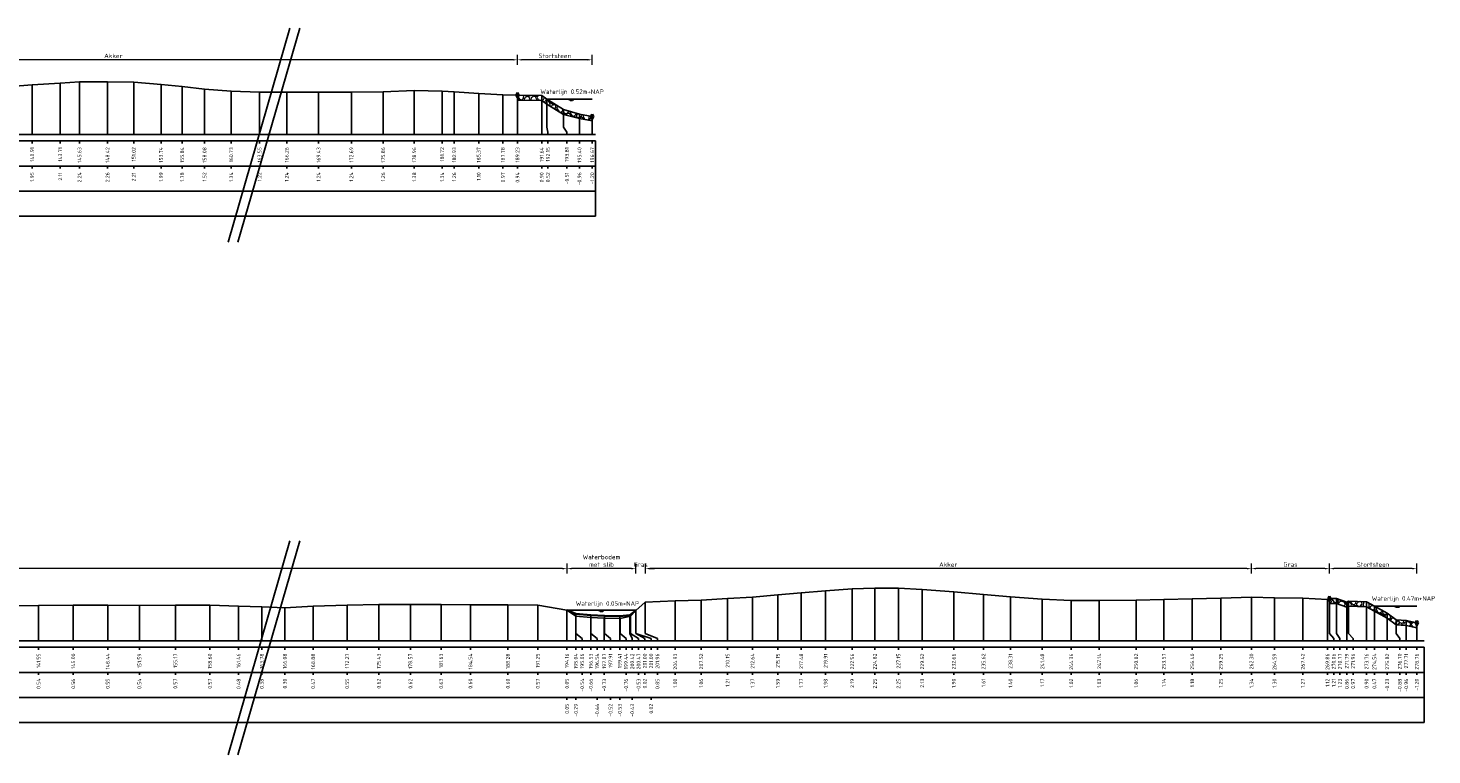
# Model space of a CAD drawing. Header units: metres. Extents: x 132725 to 140175, y 414354 to 417094.
# Tile 40 of 40: x 139991 to 140130, y 417021 to 417094. Entities that reach past the tile are written whole.
import ezdxf
from ezdxf.enums import TextEntityAlignment as Align

# ---------------------------------------------------------------- set-up
doc = ezdxf.new("R2010")
doc.units = ezdxf.units.M
doc.header["$PDMODE"] = 35
doc.header["$PDSIZE"] = 0.075
doc.layers.get('Defpoints').update_dxf_attribs({"true_color": 0x806000})
for name, color, linetype, lineweight in [('B-ME-GW-MAAIVELD-GD', 8, 'GW-MAAIVELD', 25), ('B-ME-VH-KANT ASFALT-SD', 7, 'Continuous', 25), ('B-ME-VH-VERHARDING_BESTORTING-A', 252, 'Continuous', 18), ('X-ME-AL-PROFIEL_BOVENKANT SLIB-GD', 42, 'Continuous', 35), ('X-XX-AL-DETAIL1-M', 7, 'Continuous', 18), ('X-XX-AL-GEBRUIKTE XREFS-GD', 7, 'Continuous', 35), ('X-XX-AL-NAP-T18', 7, 'Continuous', 18), ('X-XX-AL-TEKENBLAD_KADER_AFSNIJMARKERING-G', 7, 'Continuous', 25)]:
    doc.layers.add(name, color=color, linetype=linetype, lineweight=lineweight)
for name, color, linetype in [('X-ME-AL-PROFIEL_STORTSTEEN-GD', 7, 'Continuous'), ('X-ME-AL-PROFIEL_WATERLIJN-GD', 150, 'Continuous'), ('X-ME-AL-PROFIELRASTER-S', 7, 'Continuous')]:
    doc.layers.add(name, color=color, linetype=linetype)
doc.styles.add('NLCS-ISO-ANNOTATIEF-T18', font='NLCS-ISO.ttf', dxfattribs={"height": 1.8})
doc.styles.add('NLCS-ISO-ANNOTATIVE-T18', font='NLCS-ISO.ttf', dxfattribs={"height": 1.8})
doc.linetypes.add('GW-MAAIVELD', pattern='A,12,[40,NLCS.SHX,S=1,R=0,X=0,Y=-0.5],12', length=24)
doc.dimstyles.new('NLCS-ANNOTATIEF-T18-PIJL_L2_H0', dxfattribs={"dimtxt": 2.5, "dimasz": 1.8, "dimexe": 2, "dimexo": 2, "dimgap": 0.7, "dimtad": 1, "dimzin": 0, "dimdsep": 46, "dimtxsty": 'NLCS-ISO-ANNOTATIEF-T18', "dimcen": 0, "dimdle": 2, "dimclrd": 256, "dimclre": 256, "dimclrt": 10, "dimaunit": 2, "dimadec": 0, "dimazin": 0, "dimtfac": 1, "dimtdec": 3, "dimtofl": 0, "dimtmove": 0, "dimatfit": 3, "dimfxl": 2, "dimfxlon": 1, "dimtfillclr": 256, "dimtolj": 1, "dimtzin": 0, "dimlwd": -1, "dimlwe": -1, "dimarcsym": 0})

# ---------------------------------------------------------------- blocks, each defined once
blk = doc.blocks.new('SAL-PROFIELRASTER_BALK_EIND1-D')
at = {"color": 0, "linetype": 'ByBlock', "lineweight": -2}
blk.add_line((1, -12.5), (1, -2.5), dxfattribs=at)
at = {"color": 0, "linetype": 'ByBlock', "lineweight": -2, "flags": 128}
for points in [[(0, 0), (1, 0)], [(0, -2.5), (1, -2.5)], [(0, -12.5), (1, -12.5)]]:
    blk.add_lwpolyline(points, dxfattribs=at)
blk = doc.blocks.new('SAL-PROFIELRASTER_BALK_EIND2-D')
at = {"color": 0, "linetype": 'ByBlock', "lineweight": -2}
for p, q in [((1, -2.5), (1, -12.5)), ((1, -12.5), (0, -12.5))]:
    blk.add_line(p, q, dxfattribs=at)
blk = doc.blocks.new('SAL-PROFIELRASTER_BALK_DATA-D')
at = {"color": 0, "linetype": 'ByBlock', "lineweight": -2}
blk.add_lwpolyline([(0, -3.5), (0, -2.5)], dxfattribs=at)
at = {"color": 0, "linetype": 'ByBlock', "lineweight": -2, "style": 'NLCS-ISO-ANNOTATIVE-T18'}
blk.add_attdef('GETAL', text='', height=1.5, rotation=90, dxfattribs=at).set_placement((0.75, -5), align=Align.RIGHT)
blk = doc.blocks.new('SAL-PROFIELRASTER_AANHAAL-D')
at = {"color": 9, "linetype": 'ByBlock', "lineweight": -2, "flags": 128}
blk.add_lwpolyline([(0, 1), (0, 0)], dxfattribs=at)
blk = doc.blocks.new('SAL-PROFIELRASTER_AANHAAL_STAGGER-D')
at = {"color": 9, "linetype": 'ByBlock', "lineweight": -2, "flags": 128}
for points in [[(0, 0), (0, -0.25)], [(0, -0.25), (1, -0.75)], [(1, -0.75), (1, -1)]]:
    blk.add_lwpolyline(points, dxfattribs=at)
blk = doc.blocks.new('*D126')
at = {"layer": 'Defpoints', "color": 0, "transparency": 16777216}
for p in [(140039.36, 417090.64), (140039.36, 417087.14), (140046.8, 417085)]:
    blk.add_point(p, dxfattribs=at)
at = {"layer": 'X-XX-AL-DETAIL1-M', "transparency": 16777216}
for p, q in [((140039.36, 417090.14), (140039.36, 417091.14)), ((140046.35, 417090.64), (140039.81, 417090.64)), ((140046.8, 417090.14), (140046.8, 417091.14))]:
    blk.add_line(p, q, dxfattribs=at)
for points in [[(140039.81, 417090.72), (140039.81, 417090.57), (140039.36, 417090.64)], [(140046.35, 417090.72), (140046.35, 417090.57), (140046.8, 417090.64)]]:
    blk.add_solid(points, dxfattribs=at)
at = {"layer": 'X-XX-AL-DETAIL1-M', "color": 10, "transparency": 16777216, "insert": (140043.08, 417091.04), "char_height": 0.45, "attachment_point": 5, "style": 'NLCS-ISO-ANNOTATIEF-T18'}
blk.add_mtext('\\A1;Stortsteen', dxfattribs=at)
blk = doc.blocks.new('*D130')
at = {"layer": 'Defpoints', "color": 0, "transparency": 16777216}
for p in [(139976.49, 417090.64), (139976.49, 417087.25), (140039.36, 417087.14)]:
    blk.add_point(p, dxfattribs=at)
at = {"layer": 'X-XX-AL-DETAIL1-M', "transparency": 16777216}
for p, q in [((139976.49, 417090.14), (139976.49, 417091.14)), ((140038.91, 417090.64), (139976.94, 417090.64)), ((140039.36, 417090.14), (140039.36, 417091.14))]:
    blk.add_line(p, q, dxfattribs=at)
for points in [[(139976.94, 417090.72), (139976.94, 417090.57), (139976.49, 417090.64)], [(140038.91, 417090.72), (140038.91, 417090.57), (140039.36, 417090.64)]]:
    blk.add_solid(points, dxfattribs=at)
at = {"layer": 'X-XX-AL-DETAIL1-M', "color": 10, "transparency": 16777216, "insert": (139999.13, 417091.04), "char_height": 0.45, "attachment_point": 5, "style": 'NLCS-ISO-ANNOTATIEF-T18'}
blk.add_mtext('\\A1;Akker', dxfattribs=at)
blk = doc.blocks.new('SVH-KANT STORTSTEEN DWP-SOD')
at = {"flags": 128}
blk.add_lwpolyline([(-0.25, 0), (0.25, 0)], dxfattribs=at)
at = {"layer": 'X-XX-AL-GEBRUIKTE XREFS-GD', "flags": 128}
for points in [[(0, 0.5), (-0.25, 0)], [(-0.25, 0), (0, -0.5)], [(0, -0.5), (0, 0.5)], [(0, 0.5), (0.25, 0)], [(0.25, 0), (0, -0.5)]]:
    blk.add_lwpolyline(points, dxfattribs=at)
blk = doc.blocks.new('*D133')
at = {"layer": 'Defpoints', "color": 0, "transparency": 16777216}
for p in [(140044.29, 417040.02), (140044.29, 417035.87), (140051.15, 417035.87)]:
    blk.add_point(p, dxfattribs=at)
at = {"layer": 'X-XX-AL-DETAIL1-M', "transparency": 16777216}
for p, q in [((140044.29, 417039.52), (140044.29, 417040.52)), ((140051.15, 417039.52), (140051.15, 417040.52)), ((140050.7, 417040.02), (140044.74, 417040.02))]:
    blk.add_line(p, q, dxfattribs=at)
for points in [[(140044.74, 417040.09), (140044.74, 417039.94), (140044.29, 417040.02)], [(140050.7, 417040.09), (140050.7, 417039.94), (140051.15, 417040.02)]]:
    blk.add_solid(points, dxfattribs=at)
at = {"layer": 'X-XX-AL-DETAIL1-M', "color": 10, "transparency": 16777216, "insert": (140047.72, 417040.8), "char_height": 0.45, "attachment_point": 5, "style": 'NLCS-ISO-ANNOTATIEF-T18'}
blk.add_mtext('\\A1;Waterbodem\\Pmet slib', dxfattribs=at)
blk = doc.blocks.new('*D134')
at = {"layer": 'Defpoints', "color": 0, "transparency": 16777216}
for p in [(140120.19, 417040.02), (140120.19, 417037.03), (140128.89, 417036.29)]:
    blk.add_point(p, dxfattribs=at)
at = {"layer": 'X-XX-AL-DETAIL1-M', "transparency": 16777216}
for p, q in [((140120.19, 417039.52), (140120.19, 417040.52)), ((140128.89, 417039.52), (140128.89, 417040.52)), ((140128.44, 417040.02), (140120.64, 417040.02))]:
    blk.add_line(p, q, dxfattribs=at)
for points in [[(140120.64, 417040.09), (140120.64, 417039.94), (140120.19, 417040.02)], [(140128.44, 417040.09), (140128.44, 417039.94), (140128.89, 417040.02)]]:
    blk.add_solid(points, dxfattribs=at)
at = {"layer": 'X-XX-AL-DETAIL1-M', "color": 10, "transparency": 16777216, "insert": (140124.54, 417040.42), "char_height": 0.45, "attachment_point": 5, "style": 'NLCS-ISO-ANNOTATIEF-T18'}
blk.add_mtext('\\A1;Stortsteen', dxfattribs=at)
blk = doc.blocks.new('*D135')
at = {"layer": 'Defpoints', "color": 0, "transparency": 16777216}
for p in [(140112.42, 417040.02), (140112.42, 417037.16), (140120.19, 417037.03)]:
    blk.add_point(p, dxfattribs=at)
at = {"layer": 'X-XX-AL-DETAIL1-M', "transparency": 16777216}
for p, q in [((140112.42, 417039.52), (140112.42, 417040.52)), ((140120.19, 417039.52), (140120.19, 417040.52)), ((140119.74, 417040.02), (140112.87, 417040.02))]:
    blk.add_line(p, q, dxfattribs=at)
for points in [[(140112.87, 417040.09), (140112.87, 417039.94), (140112.42, 417040.02)], [(140119.74, 417040.09), (140119.74, 417039.94), (140120.19, 417040.02)]]:
    blk.add_solid(points, dxfattribs=at)
at = {"layer": 'X-XX-AL-DETAIL1-M', "color": 10, "transparency": 16777216, "insert": (140116.31, 417040.42), "char_height": 0.45, "attachment_point": 5, "style": 'NLCS-ISO-ANNOTATIEF-T18'}
blk.add_mtext('\\A1;Gras', dxfattribs=at)
blk = doc.blocks.new('*D136')
at = {"layer": 'Defpoints', "color": 0, "transparency": 16777216}
for p in [(140052.09, 417040.02), (140052.09, 417036.67), (140112.42, 417037.16)]:
    blk.add_point(p, dxfattribs=at)
at = {"layer": 'X-XX-AL-DETAIL1-M', "transparency": 16777216}
for p, q in [((140052.09, 417039.52), (140052.09, 417040.52)), ((140112.42, 417039.52), (140112.42, 417040.52)), ((140111.97, 417040.02), (140052.54, 417040.02))]:
    blk.add_line(p, q, dxfattribs=at)
for points in [[(140052.54, 417040.09), (140052.54, 417039.94), (140052.09, 417040.02)], [(140111.97, 417040.09), (140111.97, 417039.94), (140112.42, 417040.02)]]:
    blk.add_solid(points, dxfattribs=at)
at = {"layer": 'X-XX-AL-DETAIL1-M', "color": 10, "transparency": 16777216, "insert": (140082.25, 417040.42), "char_height": 0.45, "attachment_point": 5, "style": 'NLCS-ISO-ANNOTATIEF-T18'}
blk.add_mtext('\\A1;Akker', dxfattribs=at)
blk = doc.blocks.new('*D137')
at = {"layer": 'Defpoints', "color": 0, "transparency": 16777216}
for p in [(139889.75, 417040.02), (139889.75, 417035.88), (140044.29, 417035.87)]:
    blk.add_point(p, dxfattribs=at)
at = {"layer": 'X-XX-AL-DETAIL1-M', "transparency": 16777216}
for p, q in [((139889.75, 417039.52), (139889.75, 417040.52)), ((140044.29, 417039.52), (140044.29, 417040.52)), ((140043.84, 417040.02), (139890.2, 417040.02))]:
    blk.add_line(p, q, dxfattribs=at)
for points in [[(139890.2, 417040.09), (139890.2, 417039.94), (139889.75, 417040.02)], [(140043.84, 417040.09), (140043.84, 417039.94), (140044.29, 417040.02)]]:
    blk.add_solid(points, dxfattribs=at)
at = {"layer": 'X-XX-AL-DETAIL1-M', "color": 10, "transparency": 16777216, "insert": (139956.97, 417040.42), "char_height": 0.45, "attachment_point": 5, "style": 'NLCS-ISO-ANNOTATIEF-T18'}
blk.add_mtext('\\A1;Gras', dxfattribs=at)
blk = doc.blocks.new('*D140')
at = {"layer": 'Defpoints', "color": 0, "transparency": 16777216}
for p in [(140051.15, 417040.02), (140051.15, 417035.87), (140052.09, 417036.67)]:
    blk.add_point(p, dxfattribs=at)
at = {"layer": 'X-XX-AL-DETAIL1-M', "transparency": 16777216}
for p, q in [((140051.15, 417039.52), (140051.15, 417040.52)), ((140052.09, 417039.52), (140052.09, 417040.52)), ((140050.7, 417040.02), (140050.25, 417040.02)), ((140052.54, 417040.02), (140052.99, 417040.02))]:
    blk.add_line(p, q, dxfattribs=at)
for points in [[(140050.7, 417040.09), (140050.7, 417039.94), (140051.15, 417040.02)], [(140052.54, 417040.09), (140052.54, 417039.94), (140052.09, 417040.02)]]:
    blk.add_solid(points, dxfattribs=at)
at = {"layer": 'X-XX-AL-DETAIL1-M', "color": 10, "transparency": 16777216, "insert": (140051.62, 417040.42), "char_height": 0.45, "attachment_point": 5, "style": 'NLCS-ISO-ANNOTATIEF-T18'}
blk.add_mtext('\\A1;Gras', dxfattribs=at)

msp = doc.modelspace()

# ---------------------------------------------------------------- hatches: boundary and pattern name
at = {"layer": 'B-ME-VH-VERHARDING_BESTORTING-A'}
h = msp.add_hatch(dxfattribs=at)
h.set_pattern_fill('AVH-BESTORTING_01', color=256, scale=0.1, pattern_type=2)
h.set_pattern_definition([(342.74206, (140157.5003, 416862.8325), (0.539798, 0.977389), [0.27272, -1.09194]), (17.25794, (140156.45755, 416863.1564), (0.5398037, 0.9773993), [0.27272, -1.65719]), (61.0888, (140156.718, 416863.2373), (-1.303186, 0.4048574), [0.22313, -0.89341]), (118.9112, (140157.5892, 416862.0503), (-0.5398012, -0.977414), [0.22313, -1.35591]), (162.74206, (140156.718, 416863.628), (-0.539798, -0.977389), [0.27272, -1.09194]), (197.25794, (140156.45755, 416863.70886), (-0.5398037, -0.9773993), [0.27272, -1.65719]), (241.0888, (140156.1971, 416863.6281), (1.303186, -0.4048574), [0.22313, -0.89341]), (298.9112, (140156.6291, 416864.41), (0.5398012, 0.977414), [0.22313, -1.35591]), (342.74206, (140154.8605, 416864.2552), (-0.763385, 1.3822363), [0.24341, -1.12122]), (40.85185, (140153.47355, 416861.25083), (0.53980236, 0.97739855), [0.24469, -3.61913]), (84.58698, (140155.27802, 416864.34308), (-0.2235911, 2.3596451), [0.29716, -3.05481]), (118.9112, (140156.6091, 416864.2326), (-1.3032082, 0.4048567), [0.29575, -1.28331]), (162.74206, (140155.1631, 416864.8978), (0.763385, -1.3822363), [0.24484, -1.11975]), (40.85185, (140153.1252, 416861.8786), (0.53980236, 0.97739855), [0.24409, -3.61972]), (84.58698, (140154.71664, 416864.51567), (-0.5398004, -0.9774069), [0.29647, -3.05553]), (298.9112, (140154.7166, 416864.5157), (1.3032082, -0.4048567), [0.29753, -1.28153]), (26.66898, (140152.2618, 416862.41733), (-1.84299603, -0.5725531), [0.18275, -4.54613]), (84.58698, (140155.34767, 416865.02633), (-0.5398004, -0.9774069), [0.18319, -3.16878]), (131.76242, (140153.83817, 416867.9732), (-2.0666041, 1.7871012), [0.24466, -4.00428]), (162.742, (140152.2794, 416862.8639), (-0.539799, -0.977389), [0.19694, -1.16769]), (26.66898, (140151.92783, 416862.84017), (-1.84299603, -0.5725531), [0.18297, -4.54591]), (84.58698, (140154.8315, 416865.16746), (-0.5398004, -0.9774069), [0.20094, -3.15103]), (131.76242, (140153.44452, 416867.77533), (-2.0666041, 1.7871012), [0.20994, -4.039]), (342.742, (140154.9713, 416865.0109), (0.539799, 0.977389), [0.22313, -1.1415]), (50.24156, (140155.2072, 416863.09336), (0.53978968, 0.97739007), [0.21713, -6.88472]), (95.41302, (140155.34605, 416863.26027), (-0.7633873, 1.3822403), [0.19056, -2.17966]), (150.93884, (140152.49811, 416866.6193), (-1.303193, 0.40485775), [0.17556, -5.17047]), (197.25794, (140155.1746, 416863.5352), (1.3031909, -0.4048543), [0.22316, -1.70672]), (50.24156, (140154.81352, 416863.29117), (0.53978968, 0.97739007), [0.23138, -6.87047]), (95.41302, (140154.8299, 416863.1184), (-0.7633873, 1.3822403), [0.17353, -2.19669]), (150.93884, (140152.16414, 416866.1965), (-1.303193, 0.40485775), [0.18788, -5.15816]), (17.25794, (140154.9941, 416863.0271), (-1.3031909, 0.4048543), [0.22313, -1.70675])])
h.paths.add_polyline_path([(140039.358, 417087.136), (140041.769, 417087.101), (140042.279, 417086.717), (140043.934, 417085.691), (140045.528, 417085.24), (140046.798, 417085), (140046.795, 417084.564), (140045.526, 417084.803), (140043.934, 417085.191), (140042.279, 417086.217), (140041.769, 417086.601), (140039.358, 417086.636)])
h = msp.add_hatch(dxfattribs=at)
h.set_pattern_fill('AVH-BESTORTING_01', color=256, scale=0.1, pattern_type=2)
h.set_pattern_definition([(342.74206, (140157.5003, 416839.4922), (0.539798, 0.977389), [0.27272, -1.09194]), (17.25794, (140156.45755, 416839.81615), (0.5398037, 0.9773993), [0.27272, -1.65719]), (61.0888, (140156.718, 416839.897), (-1.303186, 0.404857), [0.22313, -0.89341]), (118.9112, (140157.5892, 416838.7101), (-0.5398012, -0.977414), [0.22313, -1.35591]), (162.74206, (140156.718, 416840.2877), (-0.539798, -0.977389), [0.27272, -1.09194]), (197.25794, (140156.45755, 416840.3686), (-0.5398037, -0.9773993), [0.27272, -1.65719]), (241.0888, (140156.1971, 416840.2878), (1.303186, -0.404857), [0.22313, -0.89341]), (298.9112, (140156.6291, 416841.0698), (0.5398012, 0.977414), [0.22313, -1.35591]), (342.74206, (140154.8605, 416840.915), (-0.763385, 1.382236), [0.24341, -1.12122]), (40.85185, (140153.47355, 416837.91056), (0.53980236, 0.97739855), [0.24469, -3.61913]), (84.58698, (140155.27802, 416841.0028), (-0.2235911, 2.3596451), [0.29716, -3.05481]), (118.9112, (140156.6091, 416840.8924), (-1.303208, 0.4048567), [0.29575, -1.28331]), (162.74206, (140155.1631, 416841.5575), (0.763385, -1.382236), [0.24484, -1.11975]), (40.85185, (140153.1252, 416838.53834), (0.53980236, 0.97739855), [0.24409, -3.61972]), (84.58698, (140154.71664, 416841.1754), (-0.5398004, -0.9774069), [0.29647, -3.05553]), (298.9112, (140154.7166, 416841.1754), (1.303208, -0.4048567), [0.29753, -1.28153]), (26.66898, (140152.2618, 416839.07706), (-1.84299603, -0.5725531), [0.18275, -4.54613]), (84.58698, (140155.34767, 416841.68606), (-0.5398004, -0.9774069), [0.18319, -3.16878]), (131.76242, (140153.83817, 416844.63294), (-2.0666041, 1.7871012), [0.24466, -4.00428]), (162.742, (140152.2794, 416839.5236), (-0.539799, -0.977389), [0.19694, -1.16769]), (26.66898, (140151.92783, 416839.4999), (-1.84299603, -0.5725531), [0.18297, -4.54591]), (84.58698, (140154.8315, 416841.8272), (-0.5398004, -0.9774069), [0.20094, -3.15103]), (131.76242, (140153.44452, 416844.43506), (-2.0666041, 1.7871012), [0.20994, -4.039]), (342.742, (140154.9713, 416841.6706), (0.539799, 0.977389), [0.22313, -1.1415]), (50.24156, (140155.2072, 416839.75309), (0.53978968, 0.97739007), [0.21713, -6.88472]), (95.41302, (140155.34605, 416839.92), (-0.7633873, 1.3822403), [0.19056, -2.17966]), (150.93884, (140152.49811, 416843.27903), (-1.303193, 0.40485775), [0.17556, -5.17047]), (197.25794, (140155.1746, 416840.195), (1.303191, -0.4048543), [0.22316, -1.70672]), (50.24156, (140154.81352, 416839.9509), (0.53978968, 0.97739007), [0.23138, -6.87047]), (95.41302, (140154.8299, 416839.77815), (-0.7633873, 1.3822403), [0.17353, -2.19669]), (150.93884, (140152.16414, 416842.85622), (-1.303193, 0.40485775), [0.18788, -5.15816]), (17.25794, (140154.9941, 416839.6869), (-1.303191, 0.4048543), [0.22313, -1.70675])])
h.paths.add_polyline_path([(140120.187, 417037.032), (140120.898, 417037.052), (140121.916, 417036.681), (140122.087, 417036.787), (140123.888, 417036.721), (140124.667, 417036.29), (140125.944, 417035.588), (140126.831, 417034.938), (140127.838, 417034.862), (140128.888, 417034.622), (140128.888, 417034.122), (140127.838, 417034.362), (140126.831, 417034.438), (140125.944, 417035.088), (140124.667, 417035.79), (140123.888, 417036.221), (140122.087, 417036.287), (140121.916, 417036.181), (140120.898, 417036.552), (140120.187, 417036.532)])

# ---------------------------------------------------------------- linework, layer by layer
at = {"layer": 'B-ME-GW-MAAIVELD-GD', "ltscale": 0.1}
for points in [[(139988.095, 417087.905), (139991.035, 417088.146), (139993.84, 417088.305), (139995.755, 417088.435), (139998.544, 417088.463), (140001.151, 417088.414), (140003.872, 417088.192), (140005.97, 417087.983), (140008.203, 417087.717), (140010.857, 417087.538), (140013.681, 417087.423), (140016.386, 417087.436), (140019.553, 417087.439), (140022.818, 417087.435), (140025.984, 417087.456), (140029.083, 417087.584), (140031.853, 417087.536), (140033.06, 417087.459), (140035.497, 417087.303), (140037.913, 417087.173), (140039.358, 417087.136), (140041.769, 417087.101), (140042.279, 417086.717), (140043.934, 417085.691), (140045.528, 417085.24), (140046.798, 417085)], [(139988.624, 417036.3), (139991.683, 417036.363), (139995.131, 417036.379), (139998.564, 417036.369), (140001.716, 417036.361), (140005.296, 417036.389), (140008.733, 417036.392), (140011.588, 417036.298), (140013.903, 417036.201), (140016.204, 417036.119), (140019.012, 417036.296), (140022.393, 417036.371), (140025.554, 417036.446), (140028.696, 417036.443), (140031.754, 417036.448), (140034.671, 417036.426), (140038.41, 417036.421), (140041.382, 417036.388), (140044.286, 417035.868), (140045.184, 417035.281), (140046.658, 417035.159), (140047.999, 417035.095), (140049.57, 417035.061), (140050.595, 417035.292), (140051.125, 417035.846), (140052.085, 417036.671), (140055.056, 417036.822), (140057.644, 417036.884), (140060.278, 417037.034), (140062.766, 417037.19), (140065.279, 417037.407), (140067.607, 417037.595), (140070.04, 417037.804), (140072.684, 417038.014), (140074.947, 417038.072), (140077.279, 417038.069), (140079.651, 417037.956), (140082.791, 417037.722), (140085.751, 417037.431), (140088.435, 417037.224), (140091.608, 417036.995), (140094.485, 417036.844), (140097.272, 417036.848), (140100.945, 417036.88), (140103.699, 417036.957), (140106.531, 417037.001), (140109.379, 417037.068), (140112.424, 417037.164), (140114.719, 417037.118), (140117.545, 417037.093), (140119.992, 417036.945), (140120.187, 417037.032), (140120.898, 417037.052), (140121.916, 417036.681), (140122.087, 417036.787), (140123.888, 417036.721), (140124.667, 417036.29), (140125.944, 417035.588), (140126.831, 417034.938), (140127.838, 417034.862), (140128.888, 417034.622)]]:
    msp.add_lwpolyline(points, dxfattribs=at)
at = {"layer": 'X-ME-AL-PROFIEL_BOVENKANT SLIB-GD'}
msp.add_lwpolyline([(140044.286, 417035.868), (140045.17, 417035.529), (140046.666, 417035.379), (140048.038, 417035.306), (140049.538, 417035.297), (140050.547, 417035.391), (140051.125, 417035.846)], dxfattribs=at)
at = {"layer": 'X-ME-AL-PROFIEL_STORTSTEEN-GD'}
for points in [[(140039.358, 417087.136), (140041.769, 417087.101), (140042.279, 417086.717), (140043.934, 417085.691), (140045.528, 417085.24), (140046.798, 417085), (140046.795, 417084.564), (140045.526, 417084.803), (140043.934, 417085.191), (140042.279, 417086.217), (140041.769, 417086.601), (140039.358, 417086.636)], [(140120.187, 417037.032), (140120.898, 417037.052), (140121.916, 417036.681), (140122.087, 417036.787), (140123.888, 417036.721), (140124.667, 417036.29), (140125.944, 417035.588), (140126.831, 417034.938), (140127.838, 417034.862), (140128.888, 417034.622), (140128.888, 417034.122), (140127.838, 417034.362), (140126.831, 417034.438), (140125.944, 417035.088), (140124.667, 417035.79), (140123.888, 417036.221), (140122.087, 417036.287), (140121.916, 417036.181), (140120.898, 417036.552), (140120.187, 417036.532)]]:
    msp.add_lwpolyline(points, close=True, dxfattribs=at)
at = {"layer": 'X-ME-AL-PROFIEL_WATERLIJN-GD'}
for points in [[(140042.279, 417086.717), (140046.798, 417086.717)], [(140044.466, 417086.647), (140044.966, 417086.647)], [(140044.591, 417086.588), (140044.841, 417086.588)], [(140044.286, 417035.868), (140051.15, 417035.868)], [(140124.667, 417036.29), (140128.888, 417036.29)], [(140126.711, 417036.229), (140127.211, 417036.229)], [(140126.836, 417036.17), (140127.086, 417036.17)], [(140047.468, 417035.807), (140047.968, 417035.807)], [(140047.593, 417035.748), (140047.843, 417035.748)]]:
    msp.add_lwpolyline(points, dxfattribs=at)
at = {"layer": 'X-XX-AL-TEKENBLAD_KADER_AFSNIJMARKERING-G'}
for points in [[(140016.706, 417093.797), (140010.552, 417072.5)], [(140017.688, 417093.797), (140011.534, 417072.5)], [(140016.706, 417042.781), (140010.552, 417021.484)], [(140017.688, 417042.781), (140011.534, 417021.484)]]:
    msp.add_lwpolyline(points, dxfattribs=at)

# ---------------------------------------------------------------- block references
at = {"layer": 'B-ME-VH-KANT ASFALT-SD', "xscale": 0.5, "yscale": 0.5, "zscale": 0.5}
for p in [(140039.358, 417087.136), (140046.798, 417085), (140120.187, 417037.032), (140128.888, 417034.622)]:
    msp.add_blockref('SVH-KANT STORTSTEEN DWP-SOD', p, dxfattribs=at)
at = {"layer": 'X-ME-AL-PROFIELRASTER-S'}
for p, yscale in [((139991.035, 417083.2), 4.946), ((139993.84, 417083.2), 5.105), ((139995.755, 417083.2), 5.234999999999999), ((139998.544, 417083.2), 5.263), ((140001.151, 417083.2), 5.214), ((140003.872, 417083.2), 4.992), ((140005.97, 417083.2), 4.782999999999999), ((140008.203, 417083.2), 4.516999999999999), ((140029.083, 417083.2), 4.384), ((140010.857, 417083.2), 4.338), ((140013.681, 417083.2), 4.223), ((140016.386, 417083.2), 4.236), ((140019.553, 417083.2), 4.239), ((140022.818, 417083.2), 4.235), ((140025.984, 417083.2), 4.256), ((140031.853, 417083.2), 4.336), ((140033.06, 417083.2), 4.259), ((140035.497, 417083.2), 4.103), ((140037.913, 417083.2), 3.973), ((140039.358, 417083.2), 3.936), ((140041.769, 417083.2), 3.901), ((140042.279, 417084.2), 2.517), ((140042.279, 417084.2), 2.517), ((140043.934, 417084.2), 1.491), ((140065.279, 417032.822), 4.585), ((140067.607, 417032.822), 4.773), ((140070.04, 417032.822), 4.982), ((140072.684, 417032.822), 5.192), ((140074.947, 417032.822), 5.25), ((140077.279, 417032.822), 5.247), ((140079.651, 417032.822), 5.134), ((140082.791, 417032.822), 4.9), ((140085.751, 417032.822), 4.609), ((139991.683, 417032.822), 3.541), ((139995.131, 417032.822), 3.557), ((139998.564, 417032.822), 3.547), ((140001.716, 417032.822), 3.539), ((140005.296, 417032.822), 3.567), ((140008.733, 417032.822), 3.57), ((140011.588, 417032.822), 3.476), ((140013.903, 417032.822), 3.379), ((140016.204, 417032.822), 3.297), ((140019.012, 417032.822), 3.474), ((140022.393, 417032.822), 3.549), ((140025.554, 417032.822), 3.624), ((140028.696, 417032.822), 3.621), ((140031.754, 417032.822), 3.626), ((140034.671, 417032.822), 3.604), ((140038.41, 417032.822), 3.599), ((140041.382, 417032.822), 3.566), ((140044.286, 417032.822), 3.046), ((140044.286, 417032.822), 3.046), ((140044.286, 417032.822), 3.046), ((140044.286, 417032.822), 3.046), ((140051.125, 417033.822), 2.024), ((140051.125, 417033.822), 2.024), ((140051.125, 417033.822), 2.024), ((140051.125, 417033.822), 2.024), ((140052.085, 417033.822), 2.849), ((140055.056, 417032.822), 4), ((140057.644, 417032.822), 4.062), ((140060.278, 417032.822), 4.212), ((140062.766, 417032.822), 4.368), ((140088.435, 417032.822), 4.402), ((140091.608, 417032.822), 4.173), ((140094.485, 417032.822), 4.022), ((140097.272, 417032.822), 4.026), ((140100.945, 417032.822), 4.058), ((140103.699, 417032.822), 4.135), ((140106.531, 417032.822), 4.179), ((140109.379, 417032.822), 4.246), ((140112.424, 417032.822), 4.342000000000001), ((140114.719, 417032.822), 4.296), ((140117.545, 417032.822), 4.271), ((140119.992, 417032.822), 4.123), ((140120.187, 417033.822), 3.21), ((140120.898, 417033.822), 3.23), ((140121.916, 417032.822), 3.859), ((140122.087, 417033.822), 2.965), ((140123.888, 417032.822), 3.899), ((140124.667, 417032.822), 3.468), ((140124.667, 417032.822), 3.468), ((140045.17, 417032.822), 2.707), ((140045.184, 417033.822), 1.459), ((140046.658, 417032.822), 2.337), ((140046.666, 417033.822), 1.557), ((140047.999, 417032.822), 2.273), ((140048.038, 417033.822), 1.484), ((140049.538, 417032.822), 2.475), ((140049.57, 417033.822), 1.239), ((140050.547, 417033.822), 1.569), ((140050.595, 417033.822), 1.47), ((140125.944, 417032.822), 2.766), ((140126.831, 417033.822), 1.116)]:
    msp.add_blockref('SAL-PROFIELRASTER_AANHAAL-D', p, dxfattribs=dict(at, yscale=yscale))
for name, p, xscale, yscale, zscale in [('SAL-PROFIELRASTER_AANHAAL-D', (140045.528, 417083.2), 0.5134658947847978, 2.039999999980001, 0.5134658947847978), ('SAL-PROFIELRASTER_AANHAAL-D', (140046.798, 417083.2), 0.4530581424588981, 1.799999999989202, 0.4530581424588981), ('SAL-PROFIELRASTER_BALK_EIND1-D', (139850.128, 417083.2), 197, 0.25, 194.4313743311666), ('SAL-PROFIELRASTER_BALK_EIND2-D', (139850.128, 417080.7), 197, 0.25, 194.4313743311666), ('SAL-PROFIELRASTER_BALK_EIND2-D', (139850.128, 417078.2), 197, 0.25, 194.4313743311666), ('SAL-PROFIELRASTER_AANHAAL-D', (140127.838, 417032.822), 0.5882352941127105, 2.03999999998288, 0.5882352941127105), ('SAL-PROFIELRASTER_AANHAAL-D', (140127.838, 417032.822), 0.5882352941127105, 2.03999999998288, 0.5882352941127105), ('SAL-PROFIELRASTER_AANHAAL-D', (140128.888, 417032.822), 0.519031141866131, 1.799999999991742, 0.519031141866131), ('SAL-PROFIELRASTER_AANHAAL-D', (140128.888, 417032.822), 0.519031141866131, 1.799999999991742, 0.519031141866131), ('SAL-PROFIELRASTER_BALK_EIND1-D', (139850.128, 417032.822), 279.5, 0.25, 277.3284274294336), ('SAL-PROFIELRASTER_BALK_EIND2-D', (139850.128, 417030.322), 279.5, 0.25, 277.3284274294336), ('SAL-PROFIELRASTER_BALK_EIND2-D', (139850.128, 417027.822), 279.5, 0.25, 277.3284274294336)]:
    msp.add_blockref(name, p, dxfattribs=dict(at, xscale=xscale, yscale=yscale, zscale=zscale))
for p, xscale, zscale in [((140042.279, 417084.2), 0.1152666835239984, 0.1152666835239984), ((140042.279, 417084.2), 0.1152666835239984, 0.1152666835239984), ((140043.934, 417084.2), 0.3415420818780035, 0.3415420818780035), ((140045.184, 417033.822), 0.6111561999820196, 0.6111561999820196), ((140046.666, 417033.822), 0.6174311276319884, 0.6174311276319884), ((140048.038, 417033.822), 0.5860913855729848, 0.5860913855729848), ((140049.57, 417033.822), 0.5928344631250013, 0.5928344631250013), ((140050.547, 417033.822), 0.2415367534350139, 0.2415367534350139), ((140050.595, 417033.822), 0.8179046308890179, 0.8179046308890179), ((140051.125, 417033.822), 0.913548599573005, 0.913548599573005), ((140051.125, 417033.822), 0.913548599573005, 0.913548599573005), ((140051.125, 417033.822), 1.538548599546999, 1.538548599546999), ((140051.125, 417033.822), 1.538548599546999, 1.538548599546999), ((140052.085, 417033.822), 1.203255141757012, 1.203255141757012), ((140120.187, 417033.822), 0.4299364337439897, 0.4299364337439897), ((140120.898, 417033.822), 0.3435930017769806, 0.3435930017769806), ((140122.087, 417033.822), 0.4537247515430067, 0.4537247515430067), ((140126.831, 417033.822), 0.3631157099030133, 0.3631157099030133)]:
    msp.add_blockref('SAL-PROFIELRASTER_AANHAAL_STAGGER-D', p, dxfattribs=dict(at, xscale=xscale, zscale=zscale))
at = {"layer": 'X-ME-AL-PROFIELRASTER-S', "xscale": 0.25, "yscale": 0.25, "zscale": 0.25}
for p, values in [((139991.035, 417083.2), {'GETAL': '140.91'}), ((139993.84, 417083.2), {'GETAL': '143.71'}), ((139995.755, 417083.2), {'GETAL': '145.63'}), ((139998.544, 417083.2), {'GETAL': '148.42'}), ((140001.151, 417083.2), {'GETAL': '151.02'}), ((140003.872, 417083.2), {'GETAL': '153.74'}), ((140005.97, 417083.2), {'GETAL': '155.84'}), ((140008.203, 417083.2), {'GETAL': '158.08'}), ((140010.857, 417083.2), {'GETAL': '160.73'}), ((140013.681, 417083.2), {'GETAL': '163.55'}), ((140016.386, 417083.2), {'GETAL': '166.26'}), ((140019.553, 417083.2), {'GETAL': '169.43'}), ((140022.818, 417083.2), {'GETAL': '172.69'}), ((140025.984, 417083.2), {'GETAL': '175.86'}), ((140029.083, 417083.2), {'GETAL': '178.96'}), ((140031.853, 417083.2), {'GETAL': '181.72'}), ((140033.06, 417083.2), {'GETAL': '182.93'}), ((140035.497, 417083.2), {'GETAL': '185.37'}), ((140037.913, 417083.2), {'GETAL': '187.78'}), ((140039.358, 417083.2), {'GETAL': '189.23'}), ((140041.769, 417083.2), {'GETAL': '191.64'}), ((140042.394, 417083.2), {'GETAL': '192.15'}), ((140042.394, 417083.2), {'GETAL': '192.15'}), ((140044.276, 417083.2), {'GETAL': '193.81'}), ((140045.528, 417083.2), {'GETAL': '195.40'}), ((140046.798, 417083.2), {'GETAL': '196.67'}), ((139991.035, 417080.7), {'GETAL': '1.95'}), ((139993.84, 417080.7), {'GETAL': '2.11'}), ((139995.755, 417080.7), {'GETAL': '2.24'}), ((139998.544, 417080.7), {'GETAL': '2.26'}), ((140001.151, 417080.7), {'GETAL': '2.21'}), ((140003.872, 417080.7), {'GETAL': '1.99'}), ((140005.97, 417080.7), {'GETAL': '1.78'}), ((140008.203, 417080.7), {'GETAL': '1.52'}), ((140010.857, 417080.7), {'GETAL': '1.34'}), ((140013.681, 417080.7), {'GETAL': '1.22'}), ((140016.386, 417080.7), {'GETAL': '1.24'}), ((140019.553, 417080.7), {'GETAL': '1.24'}), ((140022.818, 417080.7), {'GETAL': '1.24'}), ((140025.984, 417080.7), {'GETAL': '1.26'}), ((140029.083, 417080.7), {'GETAL': '1.38'}), ((140031.853, 417080.7), {'GETAL': '1.34'}), ((140033.06, 417080.7), {'GETAL': '1.26'}), ((140035.497, 417080.7), {'GETAL': '1.10'}), ((140037.913, 417080.7), {'GETAL': '0.97'}), ((140039.358, 417080.7), {'GETAL': '0.94'}), ((140041.769, 417080.7), {'GETAL': '0.90'}), ((140042.394, 417080.7), {'GETAL': '0.52'}), ((140044.276, 417080.7), {'GETAL': '-0.51'}), ((140045.528, 417080.7), {'GETAL': '-0.96'}), ((140046.798, 417080.7), {'GETAL': '-1.20'}), ((139991.683, 417032.822), {'GETAL': '141.55'}), ((139995.131, 417032.822), {'GETAL': '145.00'}), ((139998.564, 417032.822), {'GETAL': '148.44'}), ((140001.716, 417032.822), {'GETAL': '151.59'}), ((140005.296, 417032.822), {'GETAL': '155.17'}), ((140008.733, 417032.822), {'GETAL': '158.60'}), ((140011.588, 417032.822), {'GETAL': '161.46'}), ((140013.903, 417032.822), {'GETAL': '163.78'}), ((140016.204, 417032.822), {'GETAL': '166.08'}), ((140019.012, 417032.822), {'GETAL': '168.88'}), ((140022.393, 417032.822), {'GETAL': '172.27'}), ((140025.554, 417032.822), {'GETAL': '175.43'}), ((140028.696, 417032.822), {'GETAL': '178.57'}), ((140031.754, 417032.822), {'GETAL': '181.63'}), ((140034.671, 417032.822), {'GETAL': '184.54'}), ((140038.41, 417032.822), {'GETAL': '188.28'}), ((140041.382, 417032.822), {'GETAL': '191.25'}), ((140044.286, 417032.822), {'GETAL': '194.16'}), ((140044.286, 417032.822), {'GETAL': '194.16'}), ((140044.286, 417032.822), {'GETAL': '194.16'}), ((140044.286, 417032.822), {'GETAL': '194.16'}), ((140045.17, 417032.822), {'GETAL': '195.04'}), ((140045.795, 417032.822), {'GETAL': '195.06'}), ((140046.658, 417032.822), {'GETAL': '196.53'}), ((140047.283, 417032.822), {'GETAL': '196.54'}), ((140047.999, 417032.822), {'GETAL': '197.87'}), ((140048.624, 417032.822), {'GETAL': '197.91'}), ((140049.538, 417032.822), {'GETAL': '199.41'}), ((140050.163, 417032.822), {'GETAL': '199.44'}), ((140050.788, 417032.822), {'GETAL': '200.42'}), ((140051.413, 417032.822), {'GETAL': '200.47'}), ((140052.038, 417032.822), {'GETAL': '201.00'}), ((140052.038, 417032.822), {'GETAL': '201.00'}), ((140052.663, 417032.822), {'GETAL': '201.00'}), ((140052.663, 417032.822), {'GETAL': '201.00'}), ((140053.288, 417032.822), {'GETAL': '201.96'}), ((140055.056, 417032.822), {'GETAL': '204.93'}), ((140057.644, 417032.822), {'GETAL': '207.52'}), ((140060.278, 417032.822), {'GETAL': '210.15'}), ((140062.766, 417032.822), {'GETAL': '212.64'}), ((140065.279, 417032.822), {'GETAL': '215.15'}), ((140067.607, 417032.822), {'GETAL': '217.48'}), ((140070.04, 417032.822), {'GETAL': '219.91'}), ((140072.684, 417032.822), {'GETAL': '222.56'}), ((140074.947, 417032.822), {'GETAL': '224.82'}), ((140077.279, 417032.822), {'GETAL': '227.15'}), ((140079.651, 417032.822), {'GETAL': '229.52'}), ((140082.791, 417032.822), {'GETAL': '232.66'}), ((140085.751, 417032.822), {'GETAL': '235.62'}), ((140088.435, 417032.822), {'GETAL': '238.31'}), ((140091.608, 417032.822), {'GETAL': '241.48'}), ((140094.485, 417032.822), {'GETAL': '244.36'}), ((140097.272, 417032.822), {'GETAL': '247.14'}), ((140100.945, 417032.822), {'GETAL': '250.82'}), ((140103.699, 417032.822), {'GETAL': '253.57'}), ((140106.531, 417032.822), {'GETAL': '256.40'}), ((140109.379, 417032.822), {'GETAL': '259.25'}), ((140112.424, 417032.822), {'GETAL': '262.30'}), ((140114.719, 417032.822), {'GETAL': '264.59'}), ((140117.545, 417032.822), {'GETAL': '267.42'}), ((140119.992, 417032.822), {'GETAL': '269.86'}), ((140120.617, 417032.822), {'GETAL': '270.06'}), ((140121.242, 417032.822), {'GETAL': '270.77'}), ((140121.916, 417032.822), {'GETAL': '271.79'}), ((140122.541, 417032.822), {'GETAL': '271.96'}), ((140123.888, 417032.822), {'GETAL': '273.76'}), ((140124.667, 417032.822), {'GETAL': '274.54'}), ((140124.667, 417032.822), {'GETAL': '274.54'}), ((140125.944, 417032.822), {'GETAL': '275.82'}), ((140127.194, 417032.822), {'GETAL': '276.70'}), ((140127.838, 417032.822), {'GETAL': '277.71'}), ((140128.888, 417032.822), {'GETAL': '278.76'}), ((139991.683, 417030.322), {'GETAL': '0.54'}), ((139995.131, 417030.322), {'GETAL': '0.56'}), ((139998.564, 417030.322), {'GETAL': '0.55'}), ((140001.716, 417030.322), {'GETAL': '0.54'}), ((140005.296, 417030.322), {'GETAL': '0.57'}), ((140008.733, 417030.322), {'GETAL': '0.57'}), ((140011.588, 417030.322), {'GETAL': '0.48'}), ((140013.903, 417030.322), {'GETAL': '0.38'}), ((140016.204, 417030.322), {'GETAL': '0.30'}), ((140019.012, 417030.322), {'GETAL': '0.47'}), ((140022.393, 417030.322), {'GETAL': '0.55'}), ((140025.554, 417030.322), {'GETAL': '0.62'}), ((140028.696, 417030.322), {'GETAL': '0.62'}), ((140031.754, 417030.322), {'GETAL': '0.63'}), ((140034.671, 417030.322), {'GETAL': '0.60'}), ((140038.41, 417030.322), {'GETAL': '0.60'}), ((140041.382, 417030.322), {'GETAL': '0.57'}), ((140044.286, 417030.322), {'GETAL': '0.05'}), ((140045.795, 417030.322), {'GETAL': '-0.54'}), ((140046.658, 417030.322), {'GETAL': '-0.66'}), ((140047.999, 417030.322), {'GETAL': '-0.73'}), ((140050.163, 417030.322), {'GETAL': '-0.76'}), ((140051.413, 417030.322), {'GETAL': '-0.53'}), ((140052.038, 417030.322), {'GETAL': '0.02'}), ((140053.288, 417030.322), {'GETAL': '0.85'}), ((140055.056, 417030.322), {'GETAL': '1.00'}), ((140057.644, 417030.322), {'GETAL': '1.06'}), ((140060.278, 417030.322), {'GETAL': '1.21'}), ((140062.766, 417030.322), {'GETAL': '1.37'}), ((140065.279, 417030.322), {'GETAL': '1.59'}), ((140067.607, 417030.322), {'GETAL': '1.77'}), ((140070.04, 417030.322), {'GETAL': '1.98'}), ((140072.684, 417030.322), {'GETAL': '2.19'}), ((140074.947, 417030.322), {'GETAL': '2.25'}), ((140077.279, 417030.322), {'GETAL': '2.25'}), ((140079.651, 417030.322), {'GETAL': '2.13'}), ((140082.791, 417030.322), {'GETAL': '1.90'}), ((140085.751, 417030.322), {'GETAL': '1.61'}), ((140088.435, 417030.322), {'GETAL': '1.40'}), ((140091.608, 417030.322), {'GETAL': '1.17'}), ((140094.485, 417030.322), {'GETAL': '1.02'}), ((140097.272, 417030.322), {'GETAL': '1.03'}), ((140100.945, 417030.322), {'GETAL': '1.06'}), ((140103.699, 417030.322), {'GETAL': '1.14'}), ((140106.531, 417030.322), {'GETAL': '1.18'}), ((140109.379, 417030.322), {'GETAL': '1.25'}), ((140112.424, 417030.322), {'GETAL': '1.34'}), ((140114.719, 417030.322), {'GETAL': '1.30'}), ((140117.545, 417030.322), {'GETAL': '1.27'}), ((140119.992, 417030.322), {'GETAL': '1.12'}), ((140120.617, 417030.322), {'GETAL': '1.21'}), ((140121.242, 417030.322), {'GETAL': '1.23'}), ((140121.916, 417030.322), {'GETAL': '0.86'}), ((140122.541, 417030.322), {'GETAL': '0.97'}), ((140123.888, 417030.322), {'GETAL': '0.90'}), ((140124.667, 417030.322), {'GETAL': '0.47'}), ((140125.944, 417030.322), {'GETAL': '-0.23'}), ((140127.194, 417030.322), {'GETAL': '-0.88'}), ((140127.838, 417030.322), {'GETAL': '-0.96'}), ((140128.888, 417030.322), {'GETAL': '-1.20'}), ((140044.286, 417027.822), {'GETAL': '0.05'}), ((140045.17, 417027.822), {'GETAL': '-0.29'}), ((140047.283, 417027.822), {'GETAL': '-0.44'}), ((140048.624, 417027.822), {'GETAL': '-0.52'}), ((140049.538, 417027.822), {'GETAL': '-0.53'}), ((140050.788, 417027.822), {'GETAL': '-0.43'}), ((140052.663, 417027.822), {'GETAL': '0.02'})]:
    msp.add_blockref('SAL-PROFIELRASTER_BALK_DATA-D', p, dxfattribs=at).add_auto_attribs(values)

# ---------------------------------------------------------------- texts
at = {"layer": 'X-XX-AL-NAP-T18', "color": 10, "char_height": 0.45, "width": 15.43377, "attachment_point": 7, "style": 'NLCS-ISO-ANNOTATIEF-T18'}
for s, insert in [('Waterlijn 0.52m+NAP', (140041.638, 417087.111)), ('Waterlijn 0.47m+NAP', (140124.4, 417036.691)), ('Waterlijn 0.05m+NAP', (140045.156, 417036.186))]:
    msp.add_mtext(s, dxfattribs=dict(at, insert=insert))

# ---------------------------------------------------------------- dimensions: what is measured, and where the dimension line sits
at = {"layer": 'X-XX-AL-DETAIL1-M'}
for base, p1, p2, text, picture, middle in [((139976.487, 417090.644), (140039.358, 417087.136), (139976.487, 417087.252), 'Akker', '*D130', (139999.133, 417090.644)), ((140039.358, 417090.644), (140046.798, 417085), (140039.358, 417087.136), 'Stortsteen', '*D126', (140043.078, 417090.644)), ((140044.286, 417040.02), (140051.15, 417035.868), (140044.286, 417035.868), 'Waterbodem\\Pmet slib', '*D133', (140047.718, 417040.02)), ((139889.75, 417040.02), (140044.286, 417035.868), (139889.75, 417035.875), 'Gras', '*D137', (139956.967, 417040.02)), ((140051.15, 417040.02), (140052.085, 417036.671), (140051.15, 417035.868), 'Gras', '*D140', (140051.618, 417040.02)), ((140052.085, 417040.02), (140112.424, 417037.164), (140052.085, 417036.671), 'Akker', '*D136', (140082.255, 417040.02)), ((140112.424, 417040.02), (140120.187, 417037.032), (140112.424, 417037.164), 'Gras', '*D135', (140116.306, 417040.02)), ((140120.187, 417040.02), (140128.888, 417036.29), (140120.187, 417037.032), 'Stortsteen', '*D134', (140124.537, 417040.02))]:
    dim = msp.add_linear_dim(base=base, p1=p1, p2=p2, text=text, dimstyle='NLCS-ANNOTATIEF-T18-PIJL_L2_H0', dxfattribs=at)
    dim.commit()
    dim.dimension.update_dxf_attribs({"geometry": picture, "text_midpoint": middle, "dimtype": 160})

doc.saveas('drawing.dxf')
